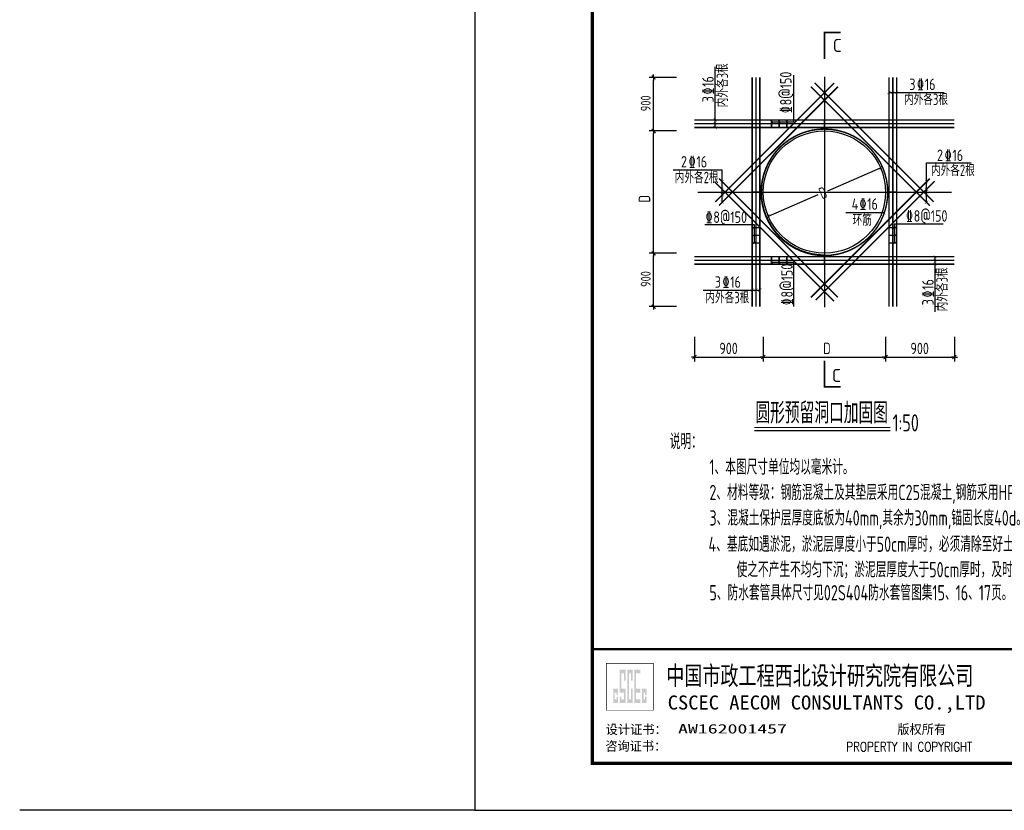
# Model space of a CAD drawing. Extents: x 1154951 to 1177180, y 3484725 to 3514600.
# Tile 1 of 17: x 1154951 to 1163969, y 3484725 to 3491970. Entities that reach past the tile are written whole.
import ezdxf
from ezdxf.enums import TextEntityAlignment as Align

# ---------------------------------------------------------------- set-up
doc = ezdxf.new("R2010")
doc.units = 0
doc.layers.get('0').update_dxf_attribs({"linetype": 'CONTINUOUS'})
doc.layers.get('Defpoints').update_dxf_attribs({"linetype": 'CONTINUOUS'})
for name, color, linetype in [('BZ', 3, 'CONTINUOUS'), ('DIM', 4, 'CONTINUOUS'), ('GPSCOMMON', 7, 'CONTINUOUS'), ('THICK', 6, 'CONTINUOUS'), ('线路', 3, 'CONTINUOUS'), ('轴线', 5, 'CONTINUOUS')]:
    doc.layers.add(name, color=color, linetype=linetype)
doc.layers.add('标注', color=7, linetype='CONTINUOUS', lineweight=25)
doc.layers.add('钢筋', color=1, linetype='CONTINUOUS', lineweight=40)
doc.styles.add('gpshz', font='tssdeng.shx', dxfattribs={"width": 0.8, "height": 2.5, "bigfont": 'hztxt.shx'})
doc.styles.add('TSSD_Dimension', font='tssdeng.shx', dxfattribs={"width": 0.7, "bigfont": 'Hztxt.shx'})
doc.styles.add('TSSD_Rein', font='tssdeng.shx', dxfattribs={"width": 0.7, "bigfont": 'hztxt.shx'})
doc.styles.add('图签', font='txt', dxfattribs={"width": 0.66})
doc.styles.add('图签 1', font='romanc.shx', dxfattribs={"width": 0.8})
doc.dimstyles.new('TSSD_30_30', dxfattribs={"dimtxt": 105, "dimasz": 30, "dimexe": 30, "dimexo": 75, "dimgap": 30, "dimtad": 1, "dimdec": 0, "dimzin": 0, "dimdsep": 46, "dimtxsty": 'TSSD_Dimension', "dimblk": 'ARCHTICK', "dimblk1": 'ARCHTICK', "dimblk2": 'ARCHTICK', "dimcen": 0, "dimdle": 30, "dimclrt": 7, "dimadec": 0, "dimazin": 0, "dimtfac": 1, "dimtdec": 0, "dimtix": 1, "dimtmove": 2, "dimatfit": 3, "dimfxl": 0, "dimtolj": 1, "dimtzin": 0, "dimarcsym": 0})

# ---------------------------------------------------------------- blocks, each defined once
blk = doc.blocks.new('BLK')
at = {"layer": 'BZ'}
for q in [(-1.090182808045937, 0), (1.090182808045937, 0)]:
    blk.add_line((0, 0), q, dxfattribs=at)
at = {"layer": 'BZ', "const_width": 0.4}
blk.add_lwpolyline([(-0.7071067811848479, -0.7071067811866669), (0.7071067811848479, 0.7071067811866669)], dxfattribs=at)
blk = doc.blocks.new('_ARCHTICK')
at = {"color": 0, "linetype": 'ByBlock', "const_width": 0.15}
blk.add_lwpolyline([(-0.5, -0.5), (0.5, 0.5)], dxfattribs=at)
blk = doc.blocks.new('*D382')
at = {"layer": 'Defpoints', "color": 0}
for p in [(1162835.850580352, 3490611.239138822), (1161807.250757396, 3490168.088595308)]:
    blk.add_point(p, dxfattribs=at)
at = {"layer": 'DIM', "color": 0, "lineweight": -2}
for p, q in [((1162353.159972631, 3490403.28206904), (1162835.850580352, 3490611.239138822)), ((1162261.709253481, 3490363.882455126), (1161807.250757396, 3490168.088595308))]:
    blk.add_line(p, q, dxfattribs=at)
at = {"layer": 'DIM', "color": 0, "lineweight": -2, "xscale": 30, "yscale": 30, "zscale": 30}
for p, rotation in [((1162835.850580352, 3490611.239138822), 23.30777479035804), ((1161807.250757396, 3490168.088595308), 203.307774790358)]:
    blk.add_blockref('_ARCHTICK', p, dxfattribs=dict(at, rotation=rotation))
at = {"layer": 'DIM', "color": 7, "insert": (1162307.434613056, 3490383.582262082), "char_height": 105, "attachment_point": 5, "rotation": 23.307774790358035, "style": 'TSSD_Dimension'}
blk.add_mtext('\\A1;D', dxfattribs=at)
blk = doc.blocks.new('*U286')
at = {"linetype": 'Continuous'}
h = blk.add_hatch(color=0, dxfattribs=at)
h.paths.add_polyline_path([(30.15279718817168, 24.2084450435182), (30.15279718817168, 23.66650080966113), (29.78800725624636, 23.66650080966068), (29.78800725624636, 25.05707161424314), (30.15279718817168, 25.05707161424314), (30.1527971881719, 24.57749438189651), (30.49327569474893, 24.57749438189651), (30.49327569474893, 25.93949381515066), (29.4475295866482, 25.93949381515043), (29.44752958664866, 22.84162790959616), (30.49327569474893, 22.84162790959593), (30.49327569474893, 24.20844504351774)])
h.paths.add_polyline_path([(30.83375242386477, 24.2084450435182), (30.83375242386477, 22.84162790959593), (32.10040034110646, 22.84162790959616), (32.10040034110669, 25.93949381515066), (31.17422925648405, 25.93949381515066), (31.17422925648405, 29.15941234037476), (31.75992197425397, 29.15941234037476), (31.75992197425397, 27.64394824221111), (32.10040034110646, 27.64394824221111), (32.10040034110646, 29.98428517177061), (30.83375242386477, 29.98428517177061), (30.83375242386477, 25.05707161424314), (31.75992197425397, 25.05707161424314), (31.75992197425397, 23.66650080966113), (31.17422925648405, 23.66650080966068), (31.17422925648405, 24.20844504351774)])
h.paths.add_polyline_path([(33.25189752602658, 25.93949381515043), (33.25189752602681, 23.66650080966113), (32.78135460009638, 23.6665008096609), (32.78135460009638, 29.15941234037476), (33.25189752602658, 29.15941234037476), (33.25189752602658, 27.64394824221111), (33.59237578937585, 27.64394824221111), (33.59237578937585, 29.98428517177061), (32.44087776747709, 29.98428517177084), (32.44087776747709, 22.84162790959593), (33.59237578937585, 22.84162790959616), (33.59237578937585, 25.93949381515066)])
h.paths.add_polyline_path([(35.21869199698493, 29.98428517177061), (33.9328524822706, 29.98428517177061), (33.93285248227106, 22.84162790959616), (35.21869199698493, 22.84162790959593), (35.21869199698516, 23.66650080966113), (34.27333004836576, 23.66650080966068), (34.27333004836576, 25.05707161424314), (35.21869199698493, 25.05707161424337), (35.21869199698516, 25.93949381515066), (34.27333004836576, 25.93949381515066), (34.27333004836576, 29.15941234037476), (35.21869199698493, 29.15941234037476)])
h.paths.add_polyline_path([(36.25006911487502, 24.2084450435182), (36.25006911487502, 23.66650080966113), (35.89964768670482, 23.66650080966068), (35.89964768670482, 25.05707161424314), (36.25006911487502, 25.05707161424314), (36.25006911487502, 24.57749438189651), (36.59054737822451, 24.57749438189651), (36.59054737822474, 25.93949381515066), (35.55917026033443, 25.93949381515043), (35.55917026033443, 22.84162790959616), (36.59054737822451, 22.84162790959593), (36.59054737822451, 24.20844504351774)])
at = {"color": 0}
blk.add_lwpolyline([(0, 0), (419.9999999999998, 0), (419.9999999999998, 296.9999999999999), (0, 296.9999999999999)], close=True, dxfattribs=at)
for points, const_width in [([(409.9999999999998, 10), (409.9999999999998, 286.9999999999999), (24.99999999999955, 286.9999999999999), (24.99999999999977, 10), (409.9999999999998, 10)], 0.75), ([(24.99999999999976, 34.3388993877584), (409.9999999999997, 34.3388993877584)], 0.5)]:
    blk.add_lwpolyline(points, dxfattribs=dict(at, const_width=const_width))
at = {"color": 0, "linetype": 'Continuous', "const_width": 0.1071428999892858}
blk.add_lwpolyline([(28.00000022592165, 21.33890896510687), (38.00003976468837, 21.33890896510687), (38.00003976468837, 31.33893651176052), (28.00000022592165, 31.33893651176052)], close=True, dxfattribs=at)
at = {"color": 0, "linetype": 'Continuous'}
for s, height, style, width, p in [('中国市政工程西北设计研究院有限公司', 4, '图签', 0.74, (40.74031089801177, 26.7076074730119)), ('CSCEC AECOM CONSULTANTS CO.,LTD', 3, '图签', 1.07, (41.05886777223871, 21.4737122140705)), ('PROPERTY IN COPYRIGHT', 2, '图签 1', 0.8, (79.10583849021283, 12.54965083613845))]:
    blk.add_text(s, height=height, dxfattribs=dict(at, style=style, width=width)).set_placement(p)
at = {"color": 0, "linetype": 'Continuous', "style": '图签'}
for s, p in [('设计证书：', (27.84977677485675, 16.23725599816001)), ('版权所有', (89.95727484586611, 16.2852062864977)), ('咨询证书：', (27.76351741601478, 12.7046150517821))]:
    blk.add_text(s, height=2, dxfattribs=at).set_placement(p)
at = {"color": 0, "linetype": 'Continuous', "style": '图签', "flags": 8}
for tag, width, p, p2 in [('设计总负责', 0.6110455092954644, (130.2500672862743, 28.98889938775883), (141.1130985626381, 28.98889938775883)), ('工程名称', 2.98828125, (283.2500867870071, 28.98889938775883), (325.7500867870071, 28.98889938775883)), ('图纸编号', 2.575162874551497, (345.132006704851, 28.98889938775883), (381.7565453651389, 28.98889938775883)), ('子项名称', 2.98828125, (283.2500867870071, 20.98889938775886), (325.7500867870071, 20.98889938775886))]:
    blk.add_attdef(tag, text='', height=2.5, dxfattribs=dict(at, width=width)).set_placement(p, p2, align=Align.FIT)
at = {"color": 0, "linetype": 'Continuous', "ltscale": 0.055, "style": '图签', "flags": 8}
for tag, width, p, p2 in [('审定', 1.6171875, (172.2500672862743, 28.98889938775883), (183.7500672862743, 28.98889938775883)), ('设计', 1.617187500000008, (214.2500672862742, 28.98889938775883), (225.7500672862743, 28.98889938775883)), ('工程编号', 0.738284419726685, (256.2500417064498, 28.98889938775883), (266.7500867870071, 28.98889938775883)), ('版本', 1.530604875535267, (397.8656986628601, 28.98889938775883), (408.7499999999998, 28.98889938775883)), ('设计负责', 0.7638068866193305, (130.2500672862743, 20.98889938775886), (141.1130985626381, 20.98889938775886)), ('审核', 1.6171875, (172.2500672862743, 20.98889938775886), (183.7500672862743, 20.98889938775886)), ('注册工程师', 0.6468750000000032, (214.2500672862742, 20.98889938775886), (225.7500672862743, 20.98889938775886)), ('图纸比例', 0.738284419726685, (256.2500417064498, 20.98889938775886), (266.7500867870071, 20.98889938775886)), ('专业负责', 0.7638068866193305, (130.2500672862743, 12.65000000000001), (141.1130985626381, 12.65000000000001)), ('校核', 1.6171875, (172.2500672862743, 12.65000000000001), (183.7500672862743, 12.65000000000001)), ('注册建筑师', 0.6468750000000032, (214.2500672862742, 12.65000000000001), (225.7500672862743, 12.65000000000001)), ('出图日期', 0.738284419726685, (256.2500417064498, 12.65000000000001), (266.7500867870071, 12.65000000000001))]:
    blk.add_attdef(tag, text='', height=2.5, dxfattribs=dict(at, width=width)).set_placement(p, p2, align=Align.FIT)
at = {"color": 0, "linetype": 'Continuous', "style": '图签'}
for tag, p, width in [('设计证书', (43.25710667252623, 16.37228537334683), 1.55), ('咨询证书', (43.25710667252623, 12.87706704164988), 0.9)]:
    blk.add_attdef(tag, p, '', height=2, dxfattribs=dict(at, width=width))
at = {"color": 0, "linetype": 'Continuous', "style": '图签', "width": 0.85}
for tag, height, p in [('图纸名称_2_1', 2.2, (305.023006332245, 15.12169911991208)), ('图纸名称_1_1', 2.5, (305.023006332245, 13.35442681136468)), ('图纸名称_2_2', 2.2, (305.023006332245, 11.51173904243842))]:
    blk.add_attdef(tag, text='', height=height, dxfattribs=at).set_placement(p, align=Align.CENTER)
blk = doc.blocks.new('20180504.1550169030')
at = {"color": 7}
for p, q in [((1161319.5126774, 3490981.899223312), (1161319.5126774, 3491539.058461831)), ((1162039.151542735, 3491460.555781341), (1162039.151542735, 3491034.878980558)), ((1162915.648334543, 3491303.139471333), (1163418.999646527, 3491303.139471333)), ((1161837.071900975, 3491034.878980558), (1162039.151542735, 3491034.878980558)), ((1163256.487175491, 3490296.748547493), (1163256.487175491, 3490658.212218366)), ((1163256.487175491, 3490658.212218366), (1163666.075522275, 3490658.212218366)), ((1160935.381323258, 3490594.34989173), (1161385.638266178, 3490594.34989173)), ((1161224.908926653, 3490094.250545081), (1161677.932785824, 3490094.250545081)), ((1161677.932785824, 3490094.250545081), (1161677.932785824, 3489923.648640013)), ((1162963.826787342, 3490100.984850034), (1163407.349247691, 3490100.984850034)), ((1162963.826787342, 3490100.984850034), (1162963.826787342, 3489923.648640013)), ((1161837.071900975, 3489748.927650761), (1162039.151542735, 3489748.927650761)), ((1162039.151542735, 3489748.927650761), (1162039.151542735, 3489342.923934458)), ((1163333.610050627, 3489799.532641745), (1163333.610050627, 3489293.785961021)), ((1161211.964019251, 3489493.187060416), (1161729.879430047, 3489493.187060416))]:
    blk.add_line(p, q, dxfattribs=at)
at = {"color": 7, "ltscale": 0.01}
for p, q in [((1160964.995943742, 3491440.715932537), (1160714.791669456, 3491440.715932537)), ((1160756.791669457, 3490971.71593254), (1160756.791669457, 3491419.715932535)), ((1160964.995943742, 3490950.715932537), (1160714.791669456, 3490950.715932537)), ((1160964.995943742, 3490950.715932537), (1160714.791669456, 3490950.715932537)), ((1160756.791669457, 3489851.71593254), (1160756.791669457, 3490929.715932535)), ((1160964.995943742, 3489830.715932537), (1160714.791669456, 3489830.715932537)), ((1160964.995943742, 3489830.715932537), (1160714.791669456, 3489830.715932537)), ((1160756.791669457, 3489361.71593254), (1160756.791669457, 3489809.715932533)), ((1160964.995943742, 3489340.715932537), (1160714.791669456, 3489340.715932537)), ((1161131.062720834, 3489062.794041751), (1161131.062720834, 3488837.205395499))]:
    blk.add_line(p, q, dxfattribs=at)
for p, q in [((1161385.638266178, 3490296.748547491), (1161385.638266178, 3490594.34989173)), ((1162865.872396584, 3490199.173072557), (1162517.943382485, 3490199.173072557))]:
    blk.add_line(p, q)
at = {"const_width": 3}
for points in [[(1162897.396769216, 3491288.290228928), (1162927.095254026, 3491317.988713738)], [(1162932.396769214, 3491288.290228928), (1162962.095254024, 3491317.988713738)], [(1162967.396769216, 3491288.290228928), (1162997.095254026, 3491317.988713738)], [(1161334.361919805, 3491037.049980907), (1161304.663434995, 3491066.748465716)], [(1161334.361919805, 3491002.049980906), (1161304.663434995, 3491031.748465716)], [(1161334.361919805, 3490967.049980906), (1161304.663434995, 3490996.748465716)], [(1161851.92114338, 3491020.029738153), (1161822.222658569, 3491049.728222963)], [(1161921.345525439, 3491020.029738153), (1161891.647040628, 3491049.728222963)], [(1161990.699526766, 3491020.029738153), (1161961.001041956, 3491049.728222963)], [(1161370.789023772, 3490469.834075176), (1161400.487508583, 3490499.532559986)], [(1163271.336417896, 3490469.834075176), (1163241.637933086, 3490499.532559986)], [(1161370.789023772, 3490400.810991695), (1161400.487508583, 3490430.509476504)], [(1161400.487508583, 3490350.922388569), (1161370.789023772, 3490380.62087338)], [(1163271.336417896, 3490400.810991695), (1163241.637933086, 3490430.509476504)], [(1163241.637933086, 3490350.922388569), (1163271.336417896, 3490380.62087338)], [(1161400.487508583, 3490281.899305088), (1161370.789023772, 3490311.597789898)], [(1163241.637933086, 3490281.899305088), (1163271.336417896, 3490311.597789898)], [(1162880.721638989, 3490184.323830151), (1162851.023154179, 3490214.022314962)], [(1161663.083543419, 3490048.799397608), (1161692.782028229, 3490078.497882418)], [(1162948.977544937, 3490048.799397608), (1162978.676029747, 3490078.497882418)], [(1161663.083543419, 3489978.799397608), (1161692.782028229, 3490008.497882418)], [(1162948.977544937, 3489978.799397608), (1162978.676029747, 3490008.497882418)], [(1161663.083543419, 3489908.799397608), (1161692.782028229, 3489938.497882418)], [(1162948.977544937, 3489908.799397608), (1162978.676029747, 3489938.497882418)], [(1163348.459293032, 3489784.683399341), (1163318.760808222, 3489814.38188415)], [(1161851.92114338, 3489734.078408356), (1161822.22265857, 3489763.776893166)], [(1161921.345525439, 3489734.078408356), (1161891.647040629, 3489763.776893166)], [(1161990.699526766, 3489734.078408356), (1161961.001041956, 3489763.776893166)], [(1163348.459293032, 3489749.68339934), (1163318.760808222, 3489779.38188415)], [(1163348.459293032, 3489714.68339934), (1163318.760808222, 3489744.38188415)], [(1161645.030187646, 3489478.337818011), (1161674.728672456, 3489508.036302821)], [(1161680.030187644, 3489478.337818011), (1161709.728672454, 3489508.036302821)], [(1161715.030187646, 3489478.337818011), (1161744.728672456, 3489508.036302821)]]:
    blk.add_lwpolyline(points, dxfattribs=at)
at = {"color": 7}
blk.add_circle((1162321.062720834, 3490390.715932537), 560, dxfattribs=at)
at = {"layer": 'DIM'}
for p, q in [((1161761.062720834, 3489062.794041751), (1161761.062720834, 3488837.205395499)), ((1162881.062720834, 3489062.794041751), (1162881.062720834, 3488837.205395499)), ((1163511.062720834, 3489062.794041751), (1163511.062720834, 3488837.205395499)), ((1161152.062720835, 3488879.205395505), (1161740.062720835, 3488879.205395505)), ((1161782.062720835, 3488879.205395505), (1162860.062720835, 3488879.205395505)), ((1162902.062720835, 3488879.205395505), (1163490.062720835, 3488879.205395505))]:
    blk.add_line(p, q, dxfattribs=at)
at = {"layer": 'GPSCOMMON'}
blk.add_line((1159120.421969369, 3484725.340241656), (1154950.786936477, 3484725.340241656), dxfattribs=at)
at = {"layer": 'THICK', "const_width": 15}
for points in [[(1162471.062720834, 3491851.466115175), (1162321.062720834, 3491851.466115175), (1162321.062720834, 3491611.466115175)], [(1162321.062720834, 3488845.961165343), (1162321.062720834, 3488605.961165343), (1162471.062720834, 3488605.961165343)]]:
    blk.add_lwpolyline(points, dxfattribs=at)
at = {"layer": '轴线', "color": 2, "ltscale": 0.05}
for p, q in [((1162321.062720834, 3491445.513335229), (1162321.062720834, 3489335.918529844)), ((1161161.561767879, 3490390.715932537), (1163484.165511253, 3490390.715932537))]:
    blk.add_line(p, q, dxfattribs=at)
at = {"layer": '轴线', "color": 2, "linetype": 'ByBlock', "ltscale": 0.1}
blk.add_line((1161680.600492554, 3488206.998894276), (1162923.874495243, 3488206.998894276), dxfattribs=at)
at = {"layer": '轴线', "color": 2, "linetype": 'ByBlock', "ltscale": 0.1, "const_width": 7}
blk.add_lwpolyline([(1161680.600492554, 3488233.153066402), (1162923.874495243, 3488233.153066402)], dxfattribs=at)
at = {"layer": '钢筋', "color": 1, "linetype": 'Continuous', "lineweight": -2, "ltscale": 0.01, "const_width": 13.5, "flags": 128}
for points in [[(1161659.879430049, 3489340.715932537), (1161659.879430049, 3491440.715932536)], [(1161694.879430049, 3489340.715932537), (1161694.879430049, 3491440.715932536)], [(1161729.879430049, 3489340.715932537), (1161729.879430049, 3491440.715932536)], [(1162912.246011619, 3489340.715932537), (1162912.246011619, 3491440.715932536)], [(1162947.246011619, 3489340.715932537), (1162947.246011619, 3491440.715932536)], [(1162982.246011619, 3489340.715932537), (1162982.246011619, 3491440.715932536)], [(1162410.294865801, 3491390.428230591), (1161321.350422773, 3490301.483787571)], [(1162444.806407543, 3491355.916688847), (1161355.861964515, 3490266.972245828)], [(1162197.319034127, 3491355.916688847), (1163286.263477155, 3490266.972245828)], [(1162231.83057587, 3491390.42823059), (1163320.775018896, 3490301.48378757)], [(1161131.062720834, 3491051.899223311), (1163511.062720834, 3491051.899223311)], [(1161131.062720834, 3491016.899223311), (1163511.062720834, 3491016.899223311)], [(1161131.062720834, 3490981.899223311), (1163511.062720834, 3490981.899223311)], [(1161836.958213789, 3490981.899223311), (1161836.958213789, 3491051.899223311)], [(1161906.958213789, 3490981.899223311), (1161906.958213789, 3491051.899223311)], [(1161976.958213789, 3490981.899223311), (1161976.958213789, 3491051.899223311)], [(1162321.062720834, 3490969.105567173), (1162321.062720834, 3491051.899223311)], [(1162410.012196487, 3489390.720965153), (1161321.067753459, 3490479.665408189)], [(1162444.806407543, 3489425.515176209), (1161355.861964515, 3490514.459619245)], [(1162197.319034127, 3489425.515176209), (1163286.263477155, 3490514.459619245)], [(1162241.593380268, 3489400.766438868), (1163330.537823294, 3490489.710881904)], [(1161659.879430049, 3490390.715932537), (1161743.562720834, 3490390.715932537)], [(1162898.562720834, 3490390.715932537), (1162982.246011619, 3490390.715932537)], [(1161659.879430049, 3490063.648640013), (1161729.879430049, 3490063.648640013)], [(1161659.879430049, 3489993.648640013), (1161729.879430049, 3489993.648640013)], [(1162912.246011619, 3490063.648640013), (1162982.246011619, 3490063.648640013)], [(1162912.246011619, 3489993.648640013), (1162982.246011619, 3489993.648640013)], [(1161659.879430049, 3489923.648640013), (1161729.879430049, 3489923.648640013)], [(1162912.246011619, 3489923.648640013), (1162982.246011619, 3489923.648640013)], [(1162321.062720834, 3489729.532641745), (1162321.062720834, 3489813.215932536)], [(1161131.062720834, 3489799.532641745), (1163511.062720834, 3489799.532641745)], [(1161131.062720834, 3489764.532641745), (1163511.062720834, 3489764.532641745)], [(1161131.062720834, 3489729.532641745), (1163511.062720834, 3489729.532641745)], [(1161836.958213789, 3489729.532641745), (1161836.958213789, 3489799.532641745)], [(1161906.958213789, 3489729.532641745), (1161906.958213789, 3489799.532641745)], [(1161976.958213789, 3489729.532641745), (1161976.958213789, 3489799.532641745)]]:
    blk.add_lwpolyline(points, dxfattribs=at)
blk.add_lwpolyline([(1162321.062720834, 3490968.215932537, 155633158552.915), (1162321.062720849, 3490968.215932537, 0.9999999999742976), (1162321.062720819, 3489813.215932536, 2.57022e-11), (1162321.062720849, 3489813.215932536, -2.57024e-11)], format="xyb", dxfattribs=at)
at = {"layer": '钢筋', "color": 1, "linetype": 'Continuous', "lineweight": -2, "ltscale": 0.01}
for p in [(1161660.986141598, 3490063.648640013), (1161660.986141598, 3489993.648640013), (1161906.95821379, 3489784.469570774)]:
    blk.add_point(p, dxfattribs=at)
at = {"color": 7, "ltscale": 0.01}
for p, xscale, yscale, zscale, rotation in [((1160756.791669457, 3491440.715932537), 25.20000000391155, 25.20000000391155, 25.2, 270), ((1160756.791669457, 3491440.715932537), 21.00000000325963, 21.00000000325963, 21, 90), ((1160756.791669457, 3490950.715932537), 25.20000000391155, 25.20000000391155, 25.2, 270), ((1160756.791669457, 3490950.715932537), 21.00000000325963, 21.00000000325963, 21, 90), ((1160756.791669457, 3490950.715932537), 21.00000000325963, 21.00000000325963, 21, 270), ((1160756.791669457, 3489828.42654864), 25.20000000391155, 25.20000000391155, 25.2, 270), ((1160756.791669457, 3489830.715932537), 21.00000000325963, 21.00000000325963, 21, 270), ((1160756.791669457, 3489830.715932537), 21.00000000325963, 21.00000000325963, 21, 90), ((1160756.791669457, 3489340.715932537), 25.20000000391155, 25.20000000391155, 25.2, 270), ((1160756.791669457, 3489340.715932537), 21.00000000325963, 21.00000000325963, 21, 270), ((1161131.062720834, 3488879.205395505), 25.19999999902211, 25.20000000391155, 25.2, 180)]:
    blk.add_blockref('BLK', p, dxfattribs=dict(at, xscale=xscale, yscale=yscale, zscale=zscale, rotation=rotation))
at = {"layer": 'DIM', "rotation": 180}
for p, xscale, yscale, zscale in [((1161761.062720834, 3488879.205395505), 25.19999999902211, 25.20000000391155, 25.2), ((1161761.062720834, 3488879.205395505), 20.99999999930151, 21.00000000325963, 21), ((1162881.062720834, 3488879.205395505), 25.19999999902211, 25.20000000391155, 25.2), ((1162881.062720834, 3488879.205395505), 20.99999999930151, 21.00000000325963, 21), ((1163511.062720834, 3488879.205395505), 25.19999999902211, 25.20000000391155, 25.2)]:
    blk.add_blockref('BLK', p, dxfattribs=dict(at, xscale=xscale, yscale=yscale, zscale=zscale))
at = {"layer": 'DIM', "xscale": 20.99999999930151, "yscale": 21.00000000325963, "zscale": 21}
for p in [(1161761.062720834, 3488879.205395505), (1162881.062720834, 3488879.205395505), (1163511.062720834, 3488879.205395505)]:
    blk.add_blockref('BLK', p, dxfattribs=at)
at = {"layer": 'GPSCOMMON'}
ref = blk.add_blockref('*U286', (1159120.421969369, 3484725.340241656), dxfattribs=dict(at, xscale=43, yscale=43))
ref.add_attrib('设计证书', 'AW162001457', (1160980.477556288, 3485429.34851271), dxfattribs={"layer": '0', "color": 0, "height": 86, "style": '图签', "width": 1.55})
for s, style, width, p in [('%%132', 'TSSD_Rein', 0.7, (1161305.747269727, 3491284.890371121)), ('8@150', 'gpshz', 0.8, (1162019.982011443, 3491185.021443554)), ('16', 'gpshz', 0.8, (1161307.403174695, 3491355.018671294)), ('%%132', 'TSSD_Rein', 0.7, (1162018.326106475, 3491114.893143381)), ('3', 'gpshz', 0.8, (1161307.002161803, 3491213.590574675)), ('8@150', 'gpshz', 0.8, (1162030.639929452, 3489424.468760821)), ('%%132', 'TSSD_Rein', 0.7, (1163319.987985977, 3489424.745919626)), ('%%132', 'TSSD_Rein', 0.7, (1162028.984024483, 3489354.340460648)), ('16', 'gpshz', 0.8, (1163321.643890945, 3489494.874219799)), ('3', 'gpshz', 0.8, (1163321.242878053, 3489353.446123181))]:
    blk.add_text(s, height=105, rotation=90, dxfattribs=dict(style=style, width=width)).set_placement(p)
for s, height, style, width, p in [('3', 105, 'gpshz', 0.8, (1163098.494350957, 3491325.651941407)), ('%%132', 105, 'TSSD_Rein', 0.7, (1163169.794147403, 3491326.906833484)), ('16', 105, 'gpshz', 0.8, (1163239.922447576, 3491325.250928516)), ('2', 105, 'gpshz', 0.8, (1161007.087600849, 3490615.788642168)), ('%%132', 105, 'TSSD_Rein', 0.7, (1161078.387397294, 3490617.043534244)), ('16', 105, 'gpshz', 0.8, (1161148.515697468, 3490615.387629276)), ('2', 105, 'gpshz', 0.8, (1163352.00559122, 3490675.011009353)), ('%%132', 105, 'TSSD_Rein', 0.7, (1163423.305387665, 3490676.265901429)), ('16', 105, 'gpshz', 0.8, (1163493.433687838, 3490674.609996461)), ('4', 105, 'gpshz', 0.8, (1162571.036389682, 3490228.654376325)), ('%%132', 105, 'TSSD_Rein', 0.7, (1162642.336186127, 3490229.909268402)), ('16', 105, 'gpshz', 0.8, (1162712.4644863, 3490228.253363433)), ('%%132', 105, 'TSSD_Rein', 0.7, (1161233.15123018, 3490109.429708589)), ('8@150', 105, 'gpshz', 0.8, (1161303.279530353, 3490107.773803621)), ('%%132', 105, 'TSSD_Rein', 0.7, (1163068.736446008, 3490121.040387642)), ('8@150', 105, 'gpshz', 0.8, (1163138.864746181, 3490119.384482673)), ('3', 105, 'gpshz', 0.8, (1161317.055028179, 3489514.183113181)), ('%%132', 105, 'TSSD_Rein', 0.7, (1161388.354824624, 3489515.438005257)), ('16', 105, 'gpshz', 0.8, (1161458.483124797, 3489513.782100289)), ('说明：', 140, 'gpshz', 0.7, (1160904.747499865, 3488034.49613418)), ('      1、本图尺寸单位均以毫米计。', 140, 'gpshz', 0.7, (1160910.920728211, 3487801.162800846)), ('      2、材料等级：钢筋混凝土及其垫层采用C25混凝土,钢筋采用HRB400级钢。', 140, 'gpshz', 0.7, (1160910.920728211, 3487567.829467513)), ('      3、混凝土保护层厚度底板为40mm,其余为30mm,锚固长度40d。', 140, 'gpshz', 0.7, (1160910.920728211, 3487334.49613418)), ('      4、基底如遇淤泥，淤泥层厚度小于50cm厚时，必须清除至好土，并填入碎石夯实，', 140, 'gpshz', 0.7, (1160902.557659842, 3487093.839302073)), ('使之不产生不均匀下沉；淤泥层厚度大于50cm厚时，及时与设计人员联系。 ', 140, 'gpshz', 0.7, (1161516.645514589, 3486860.50596874)), ('      5、防水套管具体尺寸见02S404防水套管图集15、16、17页。', 140, 'gpshz', 0.7, (1160910.920728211, 3486649.169160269))]:
    blk.add_text(s, height=height, dxfattribs=dict(style=style, width=width)).set_placement(p)
at = {"linetype": 'Continuous', "lineweight": -2, "style": 'gpshz', "width": 0.8}
for p in [(1160729.123099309, 3491131.473671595), (1160729.123099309, 3489521.473671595)]:
    blk.add_text('900', height=90, rotation=90, dxfattribs=at).set_placement(p)
at = {"layer": 'DIM', "style": 'gpshz', "width": 0.8}
blk.add_text('D', height=105, dxfattribs=at).set_placement((1162309.738299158, 3488905.268653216))
at = {"layer": 'DIM', "char_height": 105, "attachment_point": 5, "style": 'gpshz'}
for insert in [(1161443.249424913, 3488957.768653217), (1163193.249424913, 3488957.768653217)]:
    blk.add_mtext('\\A1;900', dxfattribs=dict(at, insert=insert))
at = {"layer": 'THICK', "style": 'gpshz'}
for p in [(1162397.827560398, 3491674.291373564), (1162390.078688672, 3488650.076178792)]:
    blk.add_text('C', height=120, dxfattribs=at).set_placement(p)
at = {"layer": '标注', "color": 7, "linetype": 'ByBlock', "style": 'gpshz', "width": 0.8}
blk.add_text('D ', height=105, rotation=90, dxfattribs=at).set_placement((1160725.149044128, 3490294.437588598))
at = {"layer": '线路', "color": 7, "linetype": 'Continuous', "lineweight": -2, "style": 'gpshz', "width": 0.7}
for p in [(1161438.848262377, 3491167.893577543), (1163451.043799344, 3489297.92541724)]:
    blk.add_text('内外各3根', height=105, rotation=90, dxfattribs=at).set_placement(p)
for s, p in [('内外各3根', (1163050.591804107, 3491187.825059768)), ('内外各2根', (1163297.187412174, 3490537.19554551)), ('内外各2根', (1160950.574146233, 3490471.695627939)), ('环筋', (1162579.175102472, 3490081.241042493)), ('内外各3根', (1161230.858097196, 3489371.183430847))]:
    blk.add_text(s, height=105, dxfattribs=at).set_placement(p)
at = {"layer": '轴线', "color": 2, "linetype": 'ByBlock', "ltscale": 0.1, "style": 'gpshz'}
for s, height, width, p in [('圆形预留洞口加固图', 192.5, 0.7, (1161689.516814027, 3488270.101037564)), ('1:50', 157.5, 0.714, (1162945.933982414, 3488197.007496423))]:
    blk.add_text(s, height=height, dxfattribs=dict(at, width=width)).set_placement(p)
at = {"layer": 'DIM'}
dim = blk.add_diameter_dim_2p(p1=(1162835.850580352, 3490611.239138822), p2=(1161807.250757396, 3490168.088595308), text='D', dimstyle='TSSD_30_30', dxfattribs=at)
dim.commit()
dim.dimension.update_dxf_attribs({"geometry": '*D382', "text_midpoint": (1162307.434613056, 3490383.582262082), "dimtype": 163})

msp = doc.modelspace()

# ---------------------------------------------------------------- block references
at = {"layer": 'GPSCOMMON'}
msp.add_blockref('20180504.1550169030', (0, 0), dxfattribs=at)

doc.saveas('drawing.dxf')
